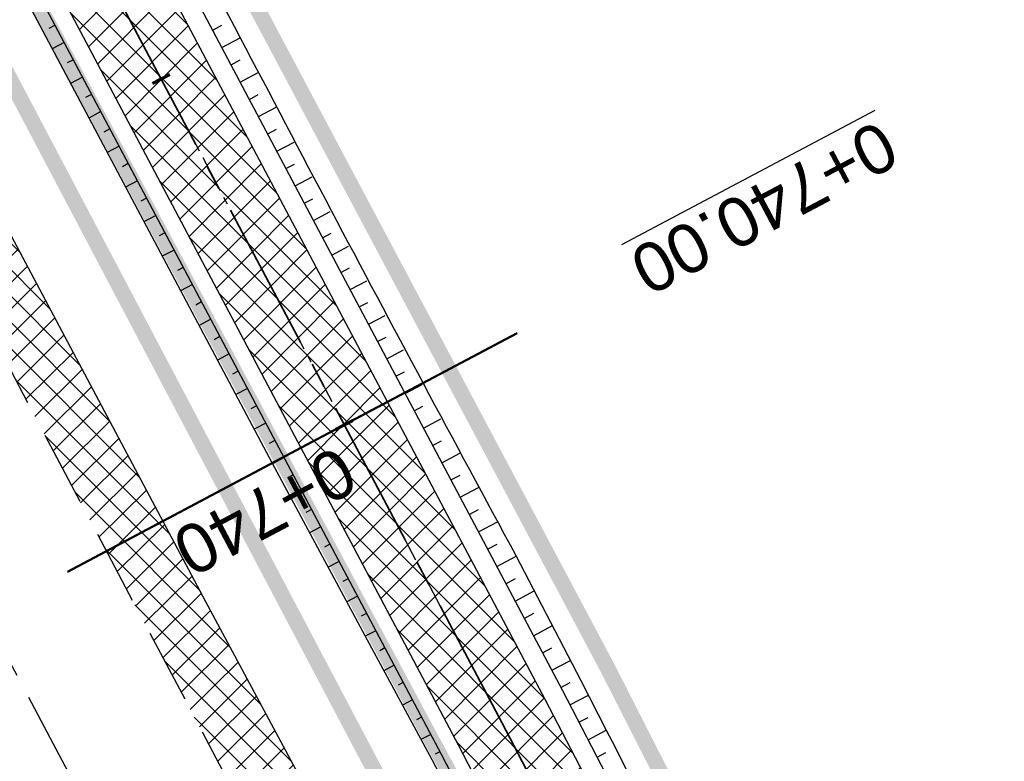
# Model space of a CAD drawing. Header units: metres. Extents: x 7529682 to 7533711, y 5721195 to 5727842.
# Tile 192 of 232: x 7530054 to 7530079, y 5727135 to 5727154. Entities that reach past the tile are written whole.
import ezdxf

# ---------------------------------------------------------------- set-up
doc = ezdxf.new("R2010")
doc.units = ezdxf.units.M
for name, pattern in [('817-dzialki-09-05-04$0$HIDDEN', [0.375, 0.25, -0.125]), ('ACAD_ISO05W100', [33, 24, -3, 0, -3, 0, -3]), ('CENTER', [50.800000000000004, 31.75, -6.35, 6.35, -6.35]), ('CENTER2', [28.575000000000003, 19.05, -3.175, 3.175, -3.175]), ('HIDDEN', [9.524999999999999, 6.35, -3.175])]:
    doc.linetypes.add(name, pattern=pattern)
for name, color, linetype in [('C-DROGI-SYTUACJA', 7, 'Continuous'), ('C-DROGI-SYTUACJA-ETYKIETY', 7, 'Continuous'), ('D-hatch-pobocza', 131, 'Continuous'), ('D-pobocza', 60, 'Continuous'), ('D-rowy', 160, 'Continuous'), ('D-skarpa', 2, 'Continuous'), ('D-skarpa-kreskowanie', 2, 'Continuous')]:
    doc.layers.add(name, color=color, linetype=linetype)
for name, color, linetype, lineweight, true_color in [('D-hatch-ciag-pieszo-rowerowy', 7, 'Continuous', 13, 0xff9f80), ('D-LR-etap-III', 7, '817-dzialki-09-05-04$0$HIDDEN', 50, 0x00008f), ('D-przekroje-pop', 7, 'Continuous', 50, 0x000099)]:
    doc.layers.add(name, color=color, linetype=linetype, lineweight=lineweight, true_color=true_color)
for name, color, linetype, lineweight in [('D-krawędzie', 3, 'Continuous', 30), ('D-obrzeża', 2, 'Continuous', 30), ('D-oś', 10, 'CENTER', 30), ('D-pas-drogowy', 7, 'ACAD_ISO05W100', 50)]:
    doc.layers.add(name, color=color, linetype=linetype, lineweight=lineweight)
doc.layers.add('poprzeczki', color=7, linetype='Continuous', true_color=0x0000c7)
doc.styles.get("Standard").update_dxf_attribs({"font": 'arial.ttf'})
pattern_1 = [(45, (0, 0), (-0.3367596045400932, 0.3367596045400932), []), (135, (0, 0), (-0.3367596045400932, -0.3367596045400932), [])]

# ---------------------------------------------------------------- blocks, each defined once
blk = doc.blocks.new('AeccTickLine')
at = {"color": 0, "linetype": 'ByBlock', "lineweight": -2}
blk.add_line((0, 1), (-3.673819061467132e-16, -1), dxfattribs=at)

msp = doc.modelspace()

# ---------------------------------------------------------------- hatches: boundary and pattern name
at = {"layer": 'D-hatch-ciag-pieszo-rowerowy'}
h = msp.add_hatch(dxfattribs=at)
h.set_pattern_fill('ANSI37', color=256, scale=0.15, style=0)
h.set_pattern_definition(pattern_1)
h.paths.add_polyline_path([(7530087.678862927, 5727092.355615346), (7530089.82643199, 5727093.64472505), (7530088.918086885, 5727095.394145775), (7530067.691098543, 5727136.189728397), (7530050.056161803, 5727169.469378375), (7530031.715691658, 5727204.15672467), (7530016.02393302, 5727233.701768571), (7529998.202331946, 5727267.633669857), (7529996.200073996, 5727266.069395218), (7530013.813315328, 5727232.534205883), (7530029.506689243, 5727202.986120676), (7530047.847139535, 5727168.298814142), (7530065.47768309, 5727135.027454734), (7530086.699342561, 5727094.242115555)])
at = {"layer": 'D-hatch-pobocza'}
h = msp.add_hatch(dxfattribs=at)
h.set_pattern_fill('ANSI37', color=256, scale=0.15, style=0)
h.set_pattern_definition(pattern_1)
h.paths.add_polyline_path([(7530033.2, 5727187.89), (7530019.74, 5727212.96), (7530009.309999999, 5727233.03), (7529993.271317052, 5727263.708224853), (7529991.73786403, 5727262.451863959), (7530006.701701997, 5727234.141132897), (7530044.198460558, 5727163.133456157), (7530082.890091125, 5727090.20043586), (7530088.410620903, 5727079.7730674), (7530090.482093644, 5727079.127608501), (7530082.53, 5727094.32), (7530071.3, 5727115.82), (7530059.019999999, 5727138.69), (7530045.92, 5727163.31)])

# ---------------------------------------------------------------- linework, layer by layer
at = {"layer": 'C-DROGI-SYTUACJA', "color": 10, "linetype": 'CENTER2', "lineweight": 35, "ltscale": 0.2}
msp.add_lwpolyline([(7529994.784814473, 5727271.452278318), (7530014.918624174, 5727233.117987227), (7530030.611190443, 5727203.571422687), (7530048.95165067, 5727168.884096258), (7530066.58439081, 5727135.608591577), (7530088.791572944, 5727092.929201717), (7530119.442360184, 5727037.047053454), (7530133.979593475, 5727010.093640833), (7530160.01702296, 5726961.449550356), (7530183.786607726, 5726917.332915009), (7530204.666096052, 5726877.528243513), (7530227.908566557, 5726832.904262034), (7530259.102442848, 5726774.825526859, 0.06358496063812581), (7530264.988877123, 5726766.578101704), (7530268.469625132, 5726762.818326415, -0.06508397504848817), (7530272.968742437, 5726756.474687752), (7530281.4242284, 5726740.503672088, -0.06508397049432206), (7530284.141528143, 5726733.216691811), (7530284.890711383, 5726729.972348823, 0.06446268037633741), (7530289.361782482, 5726717.936811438), (7530322.483990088, 5726654.998261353), (7530339.922145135, 5726621.886334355)], format="xyb", dxfattribs=at)
at = {"layer": 'D-krawędzie', "linetype": 'HIDDEN', "ltscale": 0.3}
msp.add_lwpolyline([(7529971.475882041, 5727300.786382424), (7530006.701701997, 5727234.141132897), (7530044.198460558, 5727163.133456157), (7530082.890091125, 5727090.20043586), (7530098.687472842, 5727060.36179238), (7530131.997785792, 5726997.210008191), (7530163.821737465, 5726937.096607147), (7530204.081352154, 5726861.012519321), (7530247.819962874, 5726778.438272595), (7530252.219999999, 5726770.26), (7530259.735272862, 5726756.89951491), (7530263.781713, 5726749.286762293), (7530270.196482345, 5726737.095956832), (7530272.433334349, 5726732.818899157), (7530276.00888925, 5726725.597700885), (7530279.7, 5726718.02), (7530284.501430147, 5726708.939695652), (7530291.375516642, 5726695.939652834), (7530296.045865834, 5726687.107244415), (7530304.46414878, 5726671.186868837), (7530316.603827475, 5726648.181421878)], dxfattribs=at)
at = {"layer": 'D-LR-etap-III', "ltscale": 10, "flags": 128}
msp.add_lwpolyline([(7531750.474471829, 5723895.103125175, 0.4, 0.4, 0), (7531750.505, 5723895.13, 0.4, 0.4, 0), (7531682.71, 5724022.92, 0.4, 0.4, 0), (7531619.177023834, 5724147.203692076, 0.4, 0.4, 0), (7531592.308960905, 5724198.48863389, 0.4, 0.4, 0), (7531553.263875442, 5724272.918564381, 0.4, 0.4, 0), (7531504.019999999, 5724366.79, 0.4, 0.4, 0), (7531482.09, 5724407.62, 0.4, 0.4, 0), (7531412.350402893, 5724541.182759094, 0.4, 0.4, 0), (7531388.463669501, 5724586.929768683, 0.4, 0.4, 0), (7531345.12, 5724669.94, 0.4, 0.4, 0), (7531127.66, 5725081.67, 0.4, 0.4, 0), (7531059.253139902, 5725211.040795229, 0.4, 0.4, 0), (7531008.007244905, 5725307.953830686, 0.4, 0.4, 0), (7530964.181635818, 5725390.835555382, 0.4, 0.4, 0), (7530914.557354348, 5725484.683561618, 0.4, 0.4, 0), (7530865.243241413, 5725577.493975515, 0.4, 0.4, 0), (7530840.085257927, 5725624.058651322, 0.4, 0.4, 0), (7530802.559525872, 5725694.924584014, 0.4, 0.4, 0), (7530755.54, 5725787.51, 0.4, 0.4, 0), (7530708.717810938, 5725876.303221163, 0.4, 0.4, 0), (7530695.12, 5725902.09, 0.4, 0.4, 0), (7530642.91397006, 5726001.07839487, 0.4, 0.4, 0), (7530634.934723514, 5726016.146615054, 0.4, 0.4, 0), (7530610.820000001, 5726061.929999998, 0.4, 0.4, 0), (7530610.820000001, 5726061.929999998, 0.4, 0.4, 0), (7530607.21, 5726063.51, 0.4, 0.4, 0), (7530597.42, 5726080.68, 0.4, 0.4, 0), (7530591.16, 5726088.44, 0.4, 0.4, 0), (7530581.28, 5726107.21, 0.4, 0.4, 0), (7530571.29, 5726130.56, 0.4, 0.4, 0), (7530549.554994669, 5726171.527317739, 0.4, 0.4, 0), (7530531.014309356, 5726206.473807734, 0.4, 0.4, 0), (7530516.461208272, 5726236.016618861, 0.4, 0.4, 0), (7530500.798929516, 5726266.141265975, 0.4, 0.4, 0), (7530491.349999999, 5726283.94, 0.4, 0.4, 0), (7530482.4, 5726303.41, 0.4, 0.4, 0), (7530482.4, 5726303.41, 0.4, 0.4, 0), (7530450.41, 5726357.28, 0.4, 0.4, 0), (7530397.759396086, 5726458.499907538, 0.4, 0.4, 0), (7530334.707815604, 5726583.664702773, 0.4, 0.4, 0), (7530303.939274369, 5726645.167943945, 0.4, 0.4, 0), (7530300.509779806, 5726651.777515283, 0.4, 0.4, 0), (7530289.213532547, 5726671.966724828, 0.4, 0.4, 0), (7530281.54, 5726685.57, 0.4, 0.4, 0), (7530261.37085633, 5726724.163374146, 0.4, 0.4, 0), (7530254.03, 5726738.21, 0.4, 0.4, 0), (7530197.219999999, 5726845.06, 0.4, 0.4, 0), (7530194.71, 5726849.15, 0.4, 0.4, 0), (7530195.92, 5726850.75, 0.4, 0.4, 0), (7530170.546669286, 5726892.961489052, 0.4, 0.4, 0), (7530143.174718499, 5726945.065838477, 0.4, 0.4, 0), (7530105.059999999, 5727018.32, 0.4, 0.4, 0), (7530100.059999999, 5727027.16, 0.4, 0.4, 0), (7530062.318670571, 5727099.625398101, 0.4, 0.4, 0), (7530015.378537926, 5727189.420463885, 0.4, 0.4, 0), (7529983.207960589, 5727250.206596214, 0.4, 0.4, 0), (7529953.284293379, 5727306.74720398, 0.4, 0.4, 0), (7529900.67053443, 5727406.15903814, 0.4, 0.4, 0), (7529890.630239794, 5727425.131178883, 0.4, 0.4, 0), (7529875.155383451, 5727454.426350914, 0.4, 0.4, 0), (7529857.560096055, 5727487.787346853, 0.4, 0.4, 0), (7529835.194401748, 5727530.19312405, 0.4, 0.4, 0), (7529811.740544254, 5727574.662079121, 0.4, 0.4, 0), (7529792.101859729, 5727611.922638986, 0.4, 0.4, 0), (7529768.066117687, 5727657.469613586, 0.4, 0.4, 0), (7529755.210566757, 5727682.131373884, 0.4, 0.4, 0), (7529753.309999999, 5727681.13, 0.4, 0.4, 0), (7529739.21, 5727707.77, 0.4, 0.4, 0), (7529735.394745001, 5727711.251990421, 0.4, 0.4, 0), (7529725.42, 5727730.2, 0.4, 0.4, 0), (7529723.55, 5727729.88, 0.4, 0.4, 0), (7529695.566668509, 5727782.932080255, 0.4, 0.4, 0), (7529717.67971874, 5727794.024357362, 0.4, 0.4, 0), (7529736.274870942, 5727758.647400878, 0.4, 0.4, 0), (7529736.274870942, 5727758.647400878, 0.4, 0.4, 0), (7529744.511003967, 5727750.406106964, 0.4, 0.4, 0), (7529744.511003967, 5727750.406106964, 0.4, 0.4, 0), (7529750.282568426, 5727738.549848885, 0.4, 0.4, 0), (7529777.108510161, 5727687.569424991, 0.4, 0.4, 0), (7529796.51537536, 5727651.329932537, 0.4, 0.4, 0), (7529814.937945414, 5727616.793170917, 0.4, 0.4, 0), (7529839.006722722, 5727572.303976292, 0.4, 0.4, 0), (7529860.617626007, 5727532.509108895, 0.4, 0.4, 0), (7529882.348967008, 5727491.504261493, 0.4, 0.4, 0), (7529904.865139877, 5727449.096370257, 0.4, 0.4, 0), (7529920.747384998, 5727418.884773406, 0.4, 0.4, 0), (7529946.676504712, 5727368.547487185, 0.4, 0.4, 0), (7529972.024701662, 5727320.573310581, 0.4, 0.4, 0), (7529987.740014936, 5727290.153392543, 0.4, 0.4, 0), (7529996.497385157, 5727273.661630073, 0.4, 0.4, 0), (7530017.541471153, 5727234.202689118, 0.4, 0.4, 0), (7530033.053657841, 5727204.864166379, 0.4, 0.4, 0), (7530051.622983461, 5727170.222745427, 0.4, 0.4, 0), (7530069.276612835, 5727137.015751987, 0.4, 0.4, 0), (7530089.385386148, 5727097.533639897, 0.4, 0.4, 0), (7530109.712512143, 5727060.746615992, 0.4, 0.4, 0), (7530136.769722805, 5727011.640131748, 0.4, 0.4, 0), (7530162.446686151, 5726962.743777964, 0.4, 0.4, 0), (7530187.674104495, 5726916.992101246, 0.4, 0.4, 0), (7530207.820739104, 5726879.335323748, 0.4, 0.4, 0), (7530230.625609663, 5726834.518686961, 0.4, 0.4, 0), (7530262.288093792, 5726776.61832811, 0.4, 0.4, 0), (7530277.509672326, 5726760.213143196, 0.4, 0.4, 0), (7530286.036865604, 5726744.106684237, 0.4, 0.4, 0), (7530288.097472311, 5726735.884066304, 0.4, 0.4, 0), (7530290.393870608, 5726725.046963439, 0.4, 0.4, 0), (7530296.17664807, 5726713.582980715, 0.4, 0.4, 0), (7530302.726195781, 5726701.18226779, 0.4, 0.4, 0), (7530325.685047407, 5726657.466383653, 0.4, 0.4, 0), (7530343.243978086, 5726623.648592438, 0.4, 0.4, 0), (7530360.229820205, 5726591.746871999, 0.4, 0.4, 0), (7530383.20855044, 5726548.059469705, 0.4, 0.4, 0), (7530406.017875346, 5726503.605514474, 0.4, 0.4, 0), (7530427.464919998, 5726462.620289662, 0.4, 0.4, 0), (7530447.9278544, 5726424.388014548, 0.4, 0.4, 0), (7530471.126878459, 5726379.920667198, 0.4, 0.4, 0), (7530490.501003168, 5726343.033350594, 0.4, 0.4, 0), (7530509.499458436, 5726306.733076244, 0.4, 0.4, 0), (7530529.890269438, 5726267.244072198, 0.4, 0.4, 0), (7530543.852446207, 5726238.990319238, 0.4, 0.4, 0), (7530554.808897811, 5726218.943990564, 0.4, 0.4, 0), (7530559.027108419, 5726212.223286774, 0.4, 0.4, 0), (7530563.060988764, 5726206.409670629, 0.4, 0.4, 0), (7530566.93354971, 5726200.463543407, 0.4, 0.4, 0), (7530569.771022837, 5726194.901501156, 0.4, 0.4, 0), (7530571.47319415, 5726191.282350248, 0.4, 0.4, 0), (7530572.839142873, 5726188.024533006, 0.4, 0.4, 0), (7530575.295071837, 5726182.034664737, 0.4, 0.4, 0), (7530579.736851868, 5726173.306070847, 0.4, 0.4, 0), (7530583.3, 5726167.41, 0.4, 0.4, 0), (7530593.4, 5726163.33, 0.4, 0.4, 0), (7530598.618375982, 5726155.264489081, 0.4, 0.4, 0), (7530608.258304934, 5726140.497132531, 0.4, 0.4, 0), (7530603.269999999, 5726136.83, 0.4, 0.4, 0), (7530606.53, 5726131.84, 0.4, 0.4, 0), (7530604.239057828, 5726124.21679044, 0.4, 0.4, 0), (7530605.847136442, 5726121.630127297, 0.4, 0.4, 0), (7530608.971611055, 5726116.164124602, 0.4, 0.4, 0), (7530618.114293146, 5726097.791111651, 0.4, 0.4, 0), (7530651.213125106, 5726034.959524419, 0.4, 0.4, 0), (7530670.243741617, 5725998.61095082, 0.4, 0.4, 0), (7530698.075474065, 5725945.952624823, 0.4, 0.4, 0), (7530716.505955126, 5725911.3051464, 0.4, 0.4, 0), (7530735.223454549, 5725875.667401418, 0.4, 0.4, 0), (7530752.504235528, 5725842.154920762, 0.4, 0.4, 0), (7530778.310652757, 5725793.501254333, 0.4, 0.4, 0), (7530797.499961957, 5725756.381811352, 0.4, 0.4, 0), (7530812.518974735, 5725728.28874362, 0.4, 0.4, 0), (7530820.039295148, 5725713.160404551, 0.4, 0.4, 0), (7530822.422446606, 5725710.193574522, 0.4, 0.4, 0), (7530833.154893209, 5725688.800634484, 0.4, 0.4, 0), (7530849.629354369, 5725656.158601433, 0.4, 0.4, 0), (7530867.98290276, 5725621.963939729, 0.4, 0.4, 0), (7530872.629809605, 5725612.88760475, 0.4, 0.4, 0), (7530880.354488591, 5725597.594500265, 0.4, 0.4, 0), (7530883.839446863, 5725593.389159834, 0.4, 0.4, 0), (7530891.782113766, 5725587.763349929, 0.4, 0.4, 0), (7530895.038670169, 5725584.280746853, 0.4, 0.4, 0), (7530897.033644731, 5725580.941110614, 0.4, 0.4, 0), (7530900.951646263, 5725579.945856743, 0.4, 0.4, 0), (7530904.80970798, 5725571.977328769, 0.4, 0.4, 0), (7530903.682362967, 5725568.566434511, 0.4, 0.4, 0), (7530908.900614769, 5725558.844845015, 0.4, 0.4, 0), (7530910.252030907, 5725545.671606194, 0.4, 0.4, 0), (7530912.872986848, 5725538.645543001, 0.4, 0.4, 0), (7530945.278171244, 5725478.464284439, 0.4, 0.4, 0), (7530959.692318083, 5725450.24628822, 0.4, 0.4, 0), (7531002.82670893, 5725368.192370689, 0.4, 0.4, 0), (7531044.703532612, 5725290.314293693, 0.4, 0.4, 0), (7531064.098839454, 5725253.212562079, 0.4, 0.4, 0), (7531083.010253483, 5725216.677517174, 0.4, 0.4, 0), (7531113.013137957, 5725158.465613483, 0.4, 0.4, 0), (7531137.364304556, 5725113.07076138, 0.4, 0.4, 0), (7531150.830830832, 5725086.711759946, 0.4, 0.4, 0), (7531159.745663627, 5725076.640848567, 0.4, 0.4, 0), (7531166.309999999, 5725074.58, 0.4, 0.4, 0), (7531172.29, 5725062.58, 0.4, 0.4, 0), (7531170.589828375, 5725055.605912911, 0.4, 0.4, 0), (7531173.732823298, 5725044.080706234, 0.4, 0.4, 0), (7531215.342008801, 5724964.859648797, 0.4, 0.4, 0), (7531238.054496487, 5724921.684649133, 0.4, 0.4, 0), (7531262.389821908, 5724875.282876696, 0.4, 0.4, 0), (7531295.587160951, 5724811.265731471, 0.4, 0.4, 0), (7531348.487908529, 5724712.362812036, 0.4, 0.4, 0), (7531363.740817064, 5724682.68394264, 0.4, 0.4, 0), (7531366.986905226, 5724675.865317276, 0.4, 0.4, 0), (7531382.541261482, 5724646.110625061, 0.4, 0.4, 0), (7531401.299165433, 5724610.874551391, 0.4, 0.4, 0), (7531428.964837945, 5724558.862274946, 0.4, 0.4, 0), (7531449.111202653, 5724520.397801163, 0.4, 0.4, 0), (7531477.292992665, 5724465.831467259, 0.4, 0.4, 0), (7531500.996290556, 5724421.112506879, 0.4, 0.4, 0), (7531512.121834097, 5724400.549045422, 0.4, 0.4, 0), (7531513.78163794, 5724396.757451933, 0.4, 0.4, 0), (7531526.32, 5724379.39, 0.4, 0.4, 0), (7531566.783642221, 5724302.73628205, 0.4, 0.4, 0), (7531578.579156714, 5724282.774819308, 0.4, 0.4, 0), (7531584.232619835, 5724273.111246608, 0.4, 0.4, 0), (7531590.109283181, 5724263.508189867, 0.4, 0.4, 0), (7531593.027899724, 5724258.771479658, 0.4, 0.4, 0), (7531595.711841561, 5724254.226824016, 0.4, 0.4, 0), (7531601.659976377, 5724243.898197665, 0.4, 0.4, 0), (7531606.097733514, 5724235.986407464, 0.4, 0.4, 0), (7531609.382207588, 5724230.799061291, 0.4, 0.4, 0), (7531611.580260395, 5724227.671180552, 0.4, 0.4, 0), (7531612.707802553, 5724225.86410867, 0.4, 0.4, 0), (7531618.665224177, 5724214.480919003, 0.4, 0.4, 0), (7531619.885522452, 5724212.333950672, 0.4, 0.4, 0), (7531620.931818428, 5724210.787064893, 0.4, 0.4, 0), (7531623.518605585, 5724207.111542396, 0.4, 0.4, 0), (7531626.143926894, 5724203.61306897, 0.4, 0.4, 0), (7531632.022984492, 5724196.485954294, 0.4, 0.4, 0), (7531653.949089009, 5724152.617641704, 0.4, 0.4, 0), (7531656.750690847, 5724143.103797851, 0.4, 0.4, 0), (7531659.61440691, 5724133.254504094, 0.4, 0.4, 0), (7531661.627147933, 5724128.646047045, 0.4, 0.4, 0.01093811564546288), (7531674.314987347, 5724101.43546424, 0.4, 0.4, 0), (7531685.137626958, 5724081.408252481, 0.4, 0.4, 0), (7531692.159945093, 5724066.277333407, 0.4, 0.4, 0), (7531699.662164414, 5724051.388120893, 0.4, 0.4, 0), (7531704.480624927, 5724040.808561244, 0.4, 0.4, 0), (7531704.480624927, 5724040.808561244, 0.4, 0.4, 0), (7531704.401251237, 5724037.368913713, 0.4, 0.4, 0), (7531720.383609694, 5724003.441317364, 0.4, 0.4, 0), (7531728.79890528, 5723986.206298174, 0.4, 0.4, 0), (7531733.237926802, 5723977.192631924, 0.4, 0.4, 0), (7531736.750027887, 5723969.505210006, 0.4, 0.4, 0), (7531737.336143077, 5723968.518916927, 0.4, 0.4, 0), (7531738.285051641, 5723967.699360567, 0.4, 0.4, 0), (7531742.180915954, 5723962.346428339, 0.4, 0.4, 0), (7531744.286141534, 5723958.615526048, 0.4, 0.4, 0), (7531755.393260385, 5723944.192617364, 0.4, 0.4, 0), (7531758.69, 5723936.76, 0.4, 0.4, 0), (7531780.08, 5723929.25, 0.4, 0.4, 0), (7531792.611989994, 5723906.337708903, 0.4, 0.4, 0), (7531792.611989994, 5723906.337708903, 0.4, 0.4, 0), (7531756.962094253, 5723883.055323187, 0.4, 0.4, 0), (7531750.46, 5723895.130000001, 0.4, 0.4, 0), (7531750.46, 5723895.130000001, 0, 0, 0)], format="xyseb", dxfattribs=at)
at = {"layer": 'D-obrzeża'}
for points in [[(7530255.070830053, 5726779.690066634), (7530226.803596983, 5726832.319792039), (7530203.558300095, 5726876.949199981), (7530182.682878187, 5726916.746119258), (7530158.915773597, 5726960.858151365), (7530132.878471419, 5727009.502004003), (7530118.344271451, 5727036.449792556), (7530087.649834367, 5727092.411522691), (7530086.699342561, 5727094.242115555), (7530065.47768309, 5727135.027454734), (7530047.847139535, 5727168.298814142), (7530029.506689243, 5727202.986120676), (7530013.813315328, 5727232.534205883), (7529993.681375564, 5727270.864936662)], [(7530097.920401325, 5727078.884914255), (7530089.894115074, 5727093.518343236), (7530067.691098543, 5727136.189728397), (7530050.056161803, 5727169.469378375), (7530031.715691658, 5727204.15672467), (7530016.02393302, 5727233.701768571), (7529998.204604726, 5727267.629342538)]]:
    msp.add_lwpolyline(points, dxfattribs=at)
at = {"layer": 'D-oś', "ltscale": 0.1}
msp.add_lwpolyline([(7530313.508365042, 5726646.547986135), (7530301.370075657, 5726669.550802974), (7530292.95179271, 5726685.471178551), (7530288.281443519, 5726694.303586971), (7530281.407357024, 5726707.303629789), (7530276.578826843, 5726716.435184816), (7530272.867295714, 5726724.054807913), (7530269.313944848, 5726731.231162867), (7530267.097066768, 5726735.470028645), (7530260.687746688, 5726747.650478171), (7530256.664309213, 5726755.219954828), (7530249.153360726, 5726768.572752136), (7530244.732367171, 5726776.789976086), (7530200.987754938, 5726859.375553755), (7530160.728462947, 5726935.45903188), (7530128.903273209, 5726995.57477155), (7530095.592978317, 5727058.726521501), (7530079.798237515, 5727088.5601794), (7530041.105041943, 5727161.496149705), (7530003.607351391, 5727232.505591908), (7529968.380651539, 5727299.152506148)], dxfattribs=at)
at = {"layer": 'D-oś', "ltscale": 0.03}
msp.add_lwpolyline([(7529994.784814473, 5727271.452278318), (7530014.918624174, 5727233.117987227), (7530030.611190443, 5727203.571422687), (7530048.95165067, 5727168.884096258), (7530066.58439081, 5727135.608591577), (7530088.791572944, 5727092.929201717), (7530119.442360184, 5727037.047053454), (7530133.979593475, 5727010.093640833), (7530160.01702296, 5726961.449550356), (7530183.786607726, 5726917.332915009), (7530204.666096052, 5726877.528243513), (7530227.908566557, 5726832.904262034), (7530259.102442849, 5726774.825526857, 0.06358496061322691), (7530264.988877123, 5726766.578101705), (7530268.469625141, 5726762.818326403, -0.06508397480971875), (7530272.968742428, 5726756.474687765), (7530281.424228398, 5726740.503672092, -0.06508397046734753), (7530284.141528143, 5726733.216691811), (7530284.890711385, 5726729.972348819, 0.06446268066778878), (7530289.361782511, 5726717.936811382), (7530322.48423269, 5726654.997800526)], format="xyb", dxfattribs=at)
at = {"layer": 'D-pas-drogowy', "ltscale": 0.2, "flags": 128}
msp.add_lwpolyline([(7531633.018560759, 5724182.834272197, 0.4, 0.4, 0), (7531617.558899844, 5724211.608162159, 0.4, 0.4, 0), (7531566.783642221, 5724302.73628205, 0.4, 0.4, 0), (7531538.419082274, 5724356.469679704, 0.4, 0.4, 0), (7531526.32, 5724379.39, 0.4, 0.4, 0), (7531516.102085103, 5724393.607319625, 0.4, 0.4, 0.001485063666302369), (7531513.78037409, 5724396.837773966, 0.4, 0.4, 0), (7531501.87, 5724413.41, 0.4, 0.4, 0), (7531474.926107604, 5724464.507896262, 0.4, 0.4, 0), (7531446.200436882, 5724518.992313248, 0.4, 0.4, 0), (7531424.962185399, 5724559.262257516, 0.4, 0.4, 0), (7531398.444460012, 5724609.565801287, 0.4, 0.4, 0), (7531379.647455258, 5724645.216004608, 0.4, 0.4, 0), (7531365.23, 5724672.56, 0.4, 0.4, 0), (7531341.305752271, 5724717.915356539, 0.4, 0.4, 0), (7531312.899996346, 5724771.788898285, 0.4, 0.4, 0), (7531292.590923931, 5724810.306502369, 0.4, 0.4, 0), (7531259.391619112, 5724873.271351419, 0.4, 0.4, 0), (7531233.740401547, 5724921.922582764, 0.4, 0.4, 0), (7531203.072738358, 5724980.092044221, 0.4, 0.4, 0), (7531173.471398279, 5725036.225177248, 0.4, 0.4, 0), (7531168.269999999, 5725046.09, 0.4, 0.4, 0), (7531172.29, 5725062.58, 0.4, 0.4, 0), (7531166.309999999, 5725074.58, 0.4, 0.4, 0), (7531150.32, 5725079.6, 0.4, 0.4, 0), (7531141.5, 5725096.43, 0.4, 0.4, 0), (7531109.311735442, 5725157.814415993, 0.4, 0.4, 0), (7531086.641300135, 5725201.047918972, 0.4, 0.4, 0), (7531059.198258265, 5725253.383662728, 0.4, 0.4, 0), (7531028.206828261, 5725312.48946212, 0.4, 0.4, 0), (7530999.104694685, 5725367.990143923, 0.4, 0.4, 0), (7530956.247527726, 5725449.724815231, 0.4, 0.4, 0), (7530924.397774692, 5725510.463768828, 0.4, 0.4, 0), (7530897.509999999, 5725561.74, 0.4, 0.4, 0), (7530894.46, 5725566.14, 0.4, 0.4, 0), (7530892.16, 5725570.49, 0.4, 0.4, 0), (7530869.362688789, 5725613.307018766, 0.4, 0.4, 0), (7530861.693971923, 5725627.704613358, 0.4, 0.4, 0), (7530852.74, 5725644.52, 0.4, 0.4, 0), (7530831.509999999, 5725684.2, 0.4, 0.4, 0), (7530811.13, 5725722.52, 0.4, 0.4, 0), (7530792.3476413, 5725757.940652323, 0.4, 0.4, 0), (7530768.03, 5725803.8, 0.4, 0.4, 0), (7530748.768542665, 5725840.178507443, 0.4, 0.4, 0), (7530727.7, 5725879.97, 0.4, 0.4, 0), (7530712.0981582, 5725909.54523909, 0.4, 0.4, 0), (7530693.644105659, 5725944.645156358, 0.4, 0.4, 0), (7530665.702224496, 5725997.538976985, 0.4, 0.4, 0), (7530641.759999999, 5726042.88, 0.4, 0.4, 0), (7530616.5, 5726091.48, 0.4, 0.4, 0), (7530604.628439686, 5726114.319880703, 0.4, 0.4, -0.007762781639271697), (7530602.5, 5726118.43, 0.4, 0.4, 0), (7530603.992037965, 5726123.394821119, 0.4, 0.4, 0), (7530606.53, 5726131.84, 0.4, 0.4, 0), (7530603.269999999, 5726136.83, 0.4, 0.4, 0), (7530593.775620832, 5726151.368713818, 0.4, 0.4, 0), (7530590.202637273, 5726156.84001263, 0.4, 0.4, 0), (7530583.3, 5726167.41, 0.4, 0.4, 0), (7530580.578343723, 5726170.427567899, 0.4, 0.4, 0), (7530575.849999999, 5726175.67, 0.4, 0.4, 0), (7530569.009999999, 5726186.66, 0.4, 0.4, 0), (7530562.555322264, 5726199.189409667, 0.4, 0.4, 0), (7530555.67, 5726211.39, 0.4, 0.4, 0), (7530548.29, 5726224.23, 0.4, 0.4, 0), (7530540.58, 5726237.71, 0.4, 0.4, 0), (7530532.679999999, 5726252.65, 0.4, 0.4, 0), (7530524.059999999, 5726269.35, 0.4, 0.4, 0), (7530502.82, 5726309.91, 0.4, 0.4, 0), (7530488.83, 5726336.63, 0.4, 0.4, 0), (7530466.03, 5726380.16, 0.4, 0.4, 0), (7530438.469999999, 5726432.77, 0.4, 0.4, 0), (7530424.53, 5726459.09, 0.4, 0.4, 0), (7530401.63, 5726502.97, 0.4, 0.4, 0), (7530383.38, 5726538.06, 0.4, 0.4, 0), (7530353.969999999, 5726593.52, 0.4, 0.4, 0), (7530338.469999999, 5726622.74, 0.4, 0.4, 0), (7530322.009999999, 5726653.88, 0.4, 0.4, 0), (7530297.54, 5726700.33, 0.4, 0.4, 0), (7530287.38, 5726719.6, 0.4, 0.4, 0), (7530285.94993921, 5726722.315508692, 0.4, 0.4, 0), (7530280.259999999, 5726733.12, 0.4, 0.4, 0), (7530266.73, 5726758.74, 0.4, 0.4, 0), (7530260.42, 5726770.47, 0.4, 0.4, 0), (7530253.25, 5726783.82, 0.4, 0.4, 0), (7530244.95, 5726799.33, 0.4, 0.4, 0), (7530239.389999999, 5726808.49, 0.4, 0.4, 0), (7530238.29, 5726807.9, 0.4, 0.4, 0), (7530218.11, 5726850.67, 0.4, 0.4, 0), (7530175.906646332, 5726928.168028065, 0.4, 0.4, 0), (7530096.679999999, 5727076.15, 0.4, 0.4, 0), (7530094.679999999, 5727079.89, 0.4, 0.4, 0), (7530064.59693469, 5727135.522637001, 0.4, 0.4, 0), (7530046.730970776, 5727168.8921561, 0.4, 0.4, 0), (7530025.803045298, 5727208.461374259, 0.4, 0.4, 0), (7530012.846501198, 5727232.979315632, 0.4, 0.4, 0), (7529994.15, 5727268.45, 0.4, 0.4, 0), (7529981.670868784, 5727291.93018666, 0.4, 0.4, 0), (7529949.889999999, 5727351.73, 0.4, 0.4, 0), (7529924.75, 5727399.03, 0.4, 0.4, 0), (7529915.515824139, 5727417.099754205, 0.4, 0.4, 0), (7529885.83, 5727475.19, 0.4, 0.4, 0), (7529862.559999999, 5727519.97, 0.4, 0.4, 0), (7529852.984923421, 5727538.191086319, 0.4, 0.4, 0), (7529836.513084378, 5727569.51130111, 0.4, 0.4, 0), (7529815.36890814, 5727609.140983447, 0.4, 0.4, 0), (7529792.795203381, 5727651.247499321, 0.4, 0.4, 0), (7529774.199114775, 5727685.858348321, 0.4, 0.4, 0), (7529746.966026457, 5727736.059440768, 0.4, 0.4, 0), (7529733.92, 5727757.62, 0.4, 0.4, 0), (7529708.607472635, 5727806.388536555, 0.4, 0.4, 0), (7529688.491967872, 5727796.344621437, 0.4, 0.4, 0), (7529723.55, 5727729.88, 0.4, 0.4, 0), (7529725.42, 5727730.2, 0.4, 0.4, 0), (7529735.38, 5727711.28, 0.4, 0.4, 0), (7529739.21, 5727707.77, 0.4, 0.4, 0), (7529753.309999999, 5727681.13, 0.4, 0.4, 0), (7529755.178396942, 5727682.114424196, 0.4, 0.4, 0), (7529792.101859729, 5727611.922638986, 0.4, 0.4, 0), (7529811.740544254, 5727574.662079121, 0.4, 0.4, 0), (7529835.194401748, 5727530.19312405, 0.4, 0.4, 0), (7529857.560096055, 5727487.787346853, 0.4, 0.4, 0), (7529875.155383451, 5727454.426350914, 0.4, 0.4, 0), (7529890.630239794, 5727425.131178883, 0.4, 0.4, 0), (7529900.67053443, 5727406.15903814, 0.4, 0.4, 0), (7529953.284293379, 5727306.74720398, 0.4, 0.4, 0), (7529983.207960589, 5727250.206596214, 0.4, 0.4, 0), (7530015.378537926, 5727189.420463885, 0.4, 0.4, 0), (7530062.318670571, 5727099.625398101, 0.4, 0.4, 0), (7530100.059999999, 5727027.16, 0.4, 0.4, 0), (7530105.059999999, 5727018.32, 0.4, 0.4, 0), (7530143.174718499, 5726945.065838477, 0.4, 0.4, 0), (7530170.546669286, 5726892.961489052, 0.4, 0.4, 0), (7530195.92, 5726850.75, 0.4, 0.4, 0), (7530194.71, 5726849.15, 0.4, 0.4, 0), (7530197.219999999, 5726845.06, 0.4, 0.4, 0), (7530254.03, 5726738.21, 0.4, 0.4, 0), (7530261.37085633, 5726724.163374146, 0.4, 0.4, 0), (7530281.54, 5726685.57, 0.4, 0.4, 0), (7530289.213532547, 5726671.966724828, 0.4, 0.4, 0), (7530300.509779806, 5726651.777515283, 0.4, 0.4, 0), (7530303.939274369, 5726645.167943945, 0.4, 0.4, 0), (7530334.707815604, 5726583.664702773, 0.4, 0.4, 0), (7530397.759396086, 5726458.499907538, 0.4, 0.4, 0), (7530450.41, 5726357.28, 0.4, 0.4, 0), (7530482.4, 5726303.41, 0.4, 0.4, 0), (7530483.687990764, 5726301.003383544, 0.4, 0.4, 0), (7530491.349999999, 5726283.94, 0.4, 0.4, 0), (7530512.67, 5726243.78, 0.4, 0.4, 0), (7530529.429999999, 5726209.46, 0.4, 0.4, 0), (7530571.29, 5726130.56, 0.4, 0.4, 0), (7530581.28, 5726107.21, 0.4, 0.4, 0), (7530591.16, 5726088.44, 0.4, 0.4, 0), (7530597.42, 5726080.68, 0.4, 0.4, 0), (7530607.21, 5726063.51, 0.4, 0.4, 0), (7530610.820000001, 5726061.929999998, 0.4, 0.4, 0), (7530634.934723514, 5726016.146615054, 0.4, 0.4, 0), (7530642.91397006, 5726001.07839487, 0.4, 0.4, 0), (7530695.12, 5725902.09, 0.4, 0.4, 0), (7530708.717810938, 5725876.303221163, 0.4, 0.4, 0), (7530755.54, 5725787.51, 0.4, 0.4, 0), (7530802.559525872, 5725694.924584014, 0.4, 0.4, 0), (7530840.085257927, 5725624.058651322, 0.4, 0.4, 0), (7530865.243241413, 5725577.493975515, 0.4, 0.4, 0), (7530914.557354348, 5725484.683561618, 0.4, 0.4, 0), (7530964.181635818, 5725390.835555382, 0.4, 0.4, 0), (7531008.007244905, 5725307.953830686, 0.4, 0.4, 0), (7531059.253139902, 5725211.040795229, 0.4, 0.4, 0), (7531127.66, 5725081.67, 0.4, 0.4, 0), (7531345.12, 5724669.94, 0.4, 0.4, 0), (7531388.463669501, 5724586.929768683, 0.4, 0.4, 0), (7531412.350402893, 5724541.182759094, 0.4, 0.4, 0), (7531482.09, 5724407.62, 0.4, 0.4, 0), (7531504.019999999, 5724366.79, 0.4, 0.4, 0), (7531519.374444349, 5724337.520497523, 0.4, 0.4, 0), (7531563.748815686, 5724252.931583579, 0.4, 0.4, 0), (7531602.175111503, 5724179.681224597, 0.4, 0.4, 0), (7531619.177023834, 5724147.203692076, 0.4, 0.4, 0), (7531625.038493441, 5724135.63500206, 0.4, 0.4, 0), (7531656.796442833, 5724073.31633882, 0.4, 0.4, 0), (7531675.12, 5724037.36, 0.4, 0.4, 0), (7531682.71, 5724022.92, 0.4, 0.4, 0), (7531705.565196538, 5723979.810545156, 0.4, 0.4, 0), (7531736.605941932, 5723921.261514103, 0.4, 0.4, 0), (7531750.46, 5723895.130000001, 0.4, 0.4, 0), (7531740.769999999, 5723886.56, 0.4, 0.4, 0), (7531732.86, 5723885, 0.4, 0.4, 0), (7531722.179999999, 5723887.77, 0.4, 0.4, 0), (7531729.87, 5723862.17, 0.4, 0.4, 0), (7531742.92, 5723861.93, 0.4, 0.4, 0), (7531763.71, 5723859.52, 0.4, 0.4, 0), (7531768.42, 5723854.12, 0.4, 0.4, 0), (7531787.42, 5723817.97, 0.4, 0.4, 0), (7531795.57, 5723809.82, 0.4, 0.4, 0), (7531816.346897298, 5723819.850397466, 0.4, 0.4, 0), (7531816.346897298, 5723819.850397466, 0.4, 0.4, 0), (7531805.059999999, 5723843.23, 0.4, 0.4, 0), (7531803.61, 5723886.23, 0.4, 0.4, 0), (7531803.61, 5723886.23, 0.4, 0.4, 0), (7531780.08, 5723929.25, 0.4, 0.4, 0), (7531758.69, 5723936.76, 0.4, 0.4, 0), (7531749.3590272, 5723946.412126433, 0.4, 0.4, 0), (7531742.71, 5723953.29, 0.4, 0.4, 0), (7531735.177368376, 5723967.877529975, 0.4, 0.4, 0), (7531722.37, 5723992.68, 0.4, 0.4, 0), (7531705.041669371, 5724030.885563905, 0.4, 0.4, 0), (7531699.469999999, 5724043.17, 0.4, 0.4, 0), (7531692.69, 5724058.11, 0.4, 0.4, 0), (7531679.672010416, 5724084.016803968, 0.4, 0.4, 0), (7531674.55, 5724094.21, 0.4, 0.4, 0), (7531666.633166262, 5724114.002855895, 0.4, 0.4, 0), (7531649, 5724153.82, 0.4, 0.4, 0), (7531641.49, 5724149.34, 0.4, 0.4, 0), (7531626.04, 5724179.34, 0.4, 0.4, 0), (7531633.03, 5724182.84, 0, 0, 0)], format="xyseb", dxfattribs=at)
at = {"layer": 'D-pobocza'}
for points in [[(7529998.605358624, 5727267.941621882), (7530016.466056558, 5727233.935281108), (7530032.157492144, 5727204.390845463), (7530050.498179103, 5727169.703089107), (7530068.133781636, 5727136.422183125), (7530090.335136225, 5727093.753992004), (7530120.979684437, 5727037.883218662), (7530135.521164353, 5727010.921932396), (7530161.558772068, 5726962.277508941), (7530185.331829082, 5726918.154429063), (7530206.217010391, 5726878.338904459), (7530218.181818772, 5726855.367276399)], [(7529995.799622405, 5727265.75654029), (7530013.37119179, 5727232.300693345), (7530029.06488876, 5727202.751999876), (7530047.405122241, 5727168.065103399), (7530065.034999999, 5727134.795000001), (7530087.248009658, 5727092.104411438), (7530117.905035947, 5727036.210888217), (7530132.438022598, 5727009.265349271), (7530158.475273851, 5726960.621591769), (7530182.241386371, 5726916.511400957), (7530203.115181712, 5726876.717582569), (7530214.729929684, 5726854.418046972)], [(7530090.482093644, 5727079.127608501), (7530082.53, 5727094.32), (7530071.3, 5727115.82), (7530059.019999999, 5727138.69), (7530045.92, 5727163.31), (7530033.2, 5727187.89), (7530019.74, 5727212.96), (7530009.309999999, 5727233.03), (7529993.271317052, 5727263.708224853)]]:
    msp.add_lwpolyline(points, dxfattribs=at)
at = {"layer": 'D-przekroje-pop', "extrusion": (0.4682256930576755, -0.8836089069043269, 0), "elevation": -1534785.984069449}
msp.add_lwpolyline([(9335230.943118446, 0), (9335225.943118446, 0), (9335217.943118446, 0)], dxfattribs=at)
at = {"layer": 'D-rowy', "linetype": 'HIDDEN', "ltscale": 0.1, "const_width": 0.4, "flags": 128}
msp.add_lwpolyline([(7530210.965394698, 5726857.16211251), (7530158.808792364, 5726954.519938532), (7530122.464669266, 5727022.753138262), (7530095.922217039, 5727072.858853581), (7530086.314342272, 5727091.113489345), (7530063.160349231, 5727134.708802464), (7530033.596430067, 5727190.758948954), (7530021.340025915, 5727213.675792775), (7530002.618519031, 5727249.035669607), (7529995.395546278, 5727262.502730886), (7529988.788851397, 5727275.205991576), (7529976.334113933, 5727299.005978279), (7529958.125259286, 5727333.487695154), (7529939.362448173, 5727369.129441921), (7529923.146313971, 5727399.734195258), (7529918.218542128, 5727408.984561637), (7529909.126483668, 5727427.527341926), (7529905.375875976, 5727434.673095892), (7529896.191914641, 5727451.151510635), (7529887.55708824, 5727467.230740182), (7529877.124171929, 5727486.656759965), (7529866.165565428, 5727506.778058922), (7529855.760289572, 5727526.176090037), (7529840.706671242, 5727554.897669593), (7529824.517708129, 5727585.588223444), (7529810.515313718, 5727612.292486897), (7529795.682036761, 5727640.076805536), (7529780.37897635, 5727668.689653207), (7529772.315107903, 5727684.077842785), (7529762.635420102, 5727702.446986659), (7529747.00719319, 5727732.117330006), (7529740.675640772, 5727744.953535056)], dxfattribs=at)
at = {"layer": 'D-skarpa', "linetype": 'Continuous'}
msp.add_lwpolyline([(7530030.431782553, 5727199.741822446), (7530035.052693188, 5727190.87329266), (7530037.371229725, 5727186.443300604), (7530047.106618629, 5727167.908560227), (7530048.985841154, 5727164.302759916), (7530060.71729615, 5727142.226215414), (7530063.088872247, 5727137.824305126), (7530064.793422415, 5727134.659554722), (7530065.441953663, 5727133.429791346), (7530072.440026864, 5727120.162010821), (7530074.738294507, 5727115.721505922), (7530075.26570854, 5727114.649790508)], dxfattribs=at)
msp.add_lwpolyline([(7530038.674386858, 5727192.788214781), (7530041.0941178, 5727188.411727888, 0.005106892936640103), (7530048.019721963, 5727175.105886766), (7530050.487943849, 5727170.755038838), (7530050.929185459, 5727169.929691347), (7530052.845093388, 5727166.347783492), (7530055.20337157, 5727161.938826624), (7530057.586139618, 5727157.542846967, 0.004756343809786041), (7530066.945016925, 5727139.86768201), (7530068.606008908, 5727136.679850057), (7530069.253834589, 5727135.413210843, 0.004966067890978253), (7530079.062498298, 5727116.625357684), (7530079.208245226, 5727116.349122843), (7530080.55193706, 5727113.106798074, 0.00737706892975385)], format="xyb", dxfattribs=at)
at = {"layer": 'D-skarpa-kreskowanie', "linetype": 'Continuous'}
for p, q in [((7530055.168912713, 5727153.41371899, 107.8346050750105), (7530055.01416521, 5727153.331718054, 107.7178450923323)), ((7530059.197702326, 5727153.285843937, 107.9666865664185), (7530059.432065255, 5727153.410033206, 107.7898552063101)), ((7530059.431815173, 5727152.844039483, 107.9672071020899), (7530059.896747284, 5727153.090407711, 107.616406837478)), ((7530055.40302556, 5727152.971914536, 107.8351256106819), (7530055.094046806, 5727152.808186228, 107.6019951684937)), ((7530055.637138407, 5727152.530110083, 107.8356461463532), (7530055.482907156, 5727152.448382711, 107.7192756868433)), ((7530059.665928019, 5727152.402235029, 107.9677276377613), (7530059.896497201, 5727152.524413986, 107.7937587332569)), ((7530055.871251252, 5727152.08830563, 107.8361666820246), (7530055.563305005, 5727151.925124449, 107.6038152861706)), ((7530059.900040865, 5727151.960430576, 107.9682481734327), (7530060.357385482, 5727152.202778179, 107.6231728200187)), ((7530056.105364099, 5727151.646501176, 107.836687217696), (7530055.951649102, 5727151.565047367, 107.7207062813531)), ((7530060.134153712, 5727151.518626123, 107.9687687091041), (7530060.360929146, 5727151.638794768, 107.7976622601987)), ((7530060.368266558, 5727151.076821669, 107.9692892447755), (7530060.818023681, 5727151.315148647, 107.6299388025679)), ((7530056.339476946, 5727151.204696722, 107.8372077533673), (7530056.032563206, 5727151.042062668, 107.6056354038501)), ((7530056.573589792, 5727150.76289227, 107.8377282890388), (7530056.420391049, 5727150.681712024, 107.7221368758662)), ((7530060.602379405, 5727150.635017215, 107.9698097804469), (7530060.825361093, 5727150.753175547, 107.8015657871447)), ((7530056.807702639, 5727150.321087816, 107.8382488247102), (7530056.501821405, 5727150.159000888, 107.6074555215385)), ((7530060.836492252, 5727150.193212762, 107.9703303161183), (7530061.278661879, 5727150.427519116, 107.6367047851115)), ((7530057.041815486, 5727149.879283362, 107.8387693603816), (7530056.889132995, 5727149.79837668, 107.7235674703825)), ((7530061.070605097, 5727149.751408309, 107.9708508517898), (7530061.289793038, 5727149.867556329, 107.8054693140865)), ((7530061.304717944, 5727149.309603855, 107.9713713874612), (7530061.739300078, 5727149.539889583, 107.6434707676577)), ((7530057.275928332, 5727149.437478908, 107.839289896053), (7530056.971079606, 5727149.275939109, 107.6092756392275)), ((7530057.510041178, 5727148.995674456, 107.8398104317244), (7530057.357874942, 5727148.915041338, 107.7249980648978)), ((7530061.538830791, 5727148.867799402, 107.9718919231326), (7530061.754224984, 5727148.98193711, 107.8093728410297)), ((7530057.744154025, 5727148.553870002, 107.8403309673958), (7530057.440337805, 5727148.392877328, 107.6110957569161)), ((7530061.772943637, 5727148.425994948, 107.972412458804), (7530062.200073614, 5727148.652331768, 107.6501346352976)), ((7530057.978266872, 5727148.112065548, 107.8408515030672), (7530057.826616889, 5727148.031705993, 107.7264286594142)), ((7530062.007056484, 5727147.984190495, 107.9729329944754), (7530062.220826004, 5727148.097467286, 107.8116397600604)), ((7530062.241169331, 5727147.542386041, 107.9734535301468), (7530062.669117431, 5727147.769156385, 107.6505584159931)), ((7530058.212379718, 5727147.670261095, 107.8413720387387), (7530057.909596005, 5727147.509815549, 107.6129158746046)), ((7530058.446492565, 5727147.228456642, 107.8418925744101), (7530058.295358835, 5727147.14837065, 107.7278592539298)), ((7530062.475282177, 5727147.100581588, 107.9739740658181), (7530062.689460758, 5727147.214075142, 107.8123721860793)), ((7530058.680605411, 5727146.786652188, 107.8424131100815), (7530058.378854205, 5727146.626753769, 107.6147359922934)), ((7530062.709395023, 5727146.658777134, 107.9744946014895), (7530063.138161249, 5727146.885981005, 107.6509821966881)), ((7530058.914718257, 5727146.344847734, 107.8429336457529), (7530058.764100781, 5727146.265035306, 107.729289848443)), ((7530062.94350787, 5727146.216972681, 107.9750151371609), (7530063.158095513, 5727146.330682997, 107.8131046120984)), ((7530063.177620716, 5727145.775168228, 107.9755356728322), (7530063.607205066, 5727146.002805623, 107.6514059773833)), ((7530059.148831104, 5727145.903043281, 107.8434541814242), (7530058.848112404, 5727145.743691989, 107.6165561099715)), ((7530059.382943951, 5727145.461238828, 107.8439747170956), (7530059.232842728, 5727145.381699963, 107.7307204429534)), ((7530063.411733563, 5727145.333363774, 107.9760562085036), (7530063.626730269, 5727145.447290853, 107.8138370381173)), ((7530059.617056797, 5727145.019434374, 107.844495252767), (7530059.317370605, 5727144.860630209, 107.6183762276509)), ((7530063.64584641, 5727144.891559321, 107.976576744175), (7530064.076248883, 5727145.119630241, 107.6518297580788)), ((7530059.851169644, 5727144.577629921, 107.8450157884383), (7530059.701584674, 5727144.49836462, 107.7321510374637)), ((7530063.879959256, 5727144.449754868, 107.9770972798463), (7530064.095365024, 5727144.563898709, 107.8145694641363)), ((7530060.085282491, 5727144.135825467, 107.8455363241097), (7530059.786628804, 5727143.977568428, 107.6201963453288)), ((7530064.114072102, 5727144.007950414, 107.9776178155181), (7530064.545492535, 5727144.236560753, 107.6521027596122)), ((7530060.319395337, 5727143.694021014, 107.8460568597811), (7530060.17032662, 5727143.615029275, 107.7335816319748)), ((7530064.348184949, 5727143.56614596, 107.9781383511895), (7530064.567202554, 5727143.682203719, 107.8128853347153)), ((7530060.553508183, 5727143.252216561, 107.8465773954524), (7530060.255887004, 5727143.094506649, 107.6220164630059)), ((7530064.582297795, 5727143.124341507, 107.9786588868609), (7530065.026947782, 5727143.359962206, 107.6431618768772)), ((7530060.78762103, 5727142.810412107, 107.8470979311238), (7530060.639068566, 5727142.731693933, 107.7350122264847)), ((7530064.816410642, 5727142.682537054, 107.9791794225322), (7530065.042043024, 5727142.802099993, 107.8089354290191)), ((7530065.050523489, 5727142.2407326, 107.9796999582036), (7530065.508403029, 5727142.483363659, 107.6342209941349)), ((7530061.021733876, 5727142.368607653, 107.8476184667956), (7530060.72522979, 5727142.21148969, 107.6239004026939)), ((7530061.255846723, 5727141.9268032, 107.848139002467), (7530061.109117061, 5727141.849050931, 107.7374286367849)), ((7530065.284636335, 5727141.798928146, 107.9802204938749), (7530065.516883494, 5727141.921996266, 107.8049855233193)), ((7530061.489959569, 5727141.484998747, 107.8486595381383), (7530061.199545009, 5727141.331107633, 107.6295361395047)), ((7530065.518749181, 5727141.357123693, 107.9807410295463), (7530065.989858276, 5727141.606765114, 107.6252801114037)), ((7530061.724072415, 5727141.043194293, 107.8491800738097), (7530061.580387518, 5727140.967055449, 107.7407670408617)), ((7530065.752862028, 5727140.91531924, 107.9812615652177), (7530065.991723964, 5727141.04189254, 107.8010356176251)), ((7530065.986974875, 5727140.473514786, 107.981782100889), (7530066.471313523, 5727140.730166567, 107.6163392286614)), ((7530061.958185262, 5727140.601389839, 107.8497006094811), (7530061.67386023, 5727140.450725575, 107.6351718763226)), ((7530062.192298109, 5727140.159585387, 107.8502211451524), (7530062.051657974, 5727140.085059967, 107.7441054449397)), ((7530066.221087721, 5727140.031710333, 107.9823026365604), (7530066.466564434, 5727140.161788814, 107.797085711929)), ((7530062.426410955, 5727139.717780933, 107.8507416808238), (7530062.148175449, 5727139.570343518, 107.6408076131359)), ((7530066.455200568, 5727139.589905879, 107.9828231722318), (7530066.952456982, 5727139.853402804, 107.6076335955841)), ((7530062.660523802, 5727139.275976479, 107.8512622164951), (7530062.52292843, 5727139.203064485, 107.74744384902)), ((7530066.689313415, 5727139.148101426, 107.9833437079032), (7530066.936407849, 5727139.279037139, 107.7969061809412)), ((7530066.923426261, 5727138.706296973, 107.9838642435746), (7530067.414547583, 5727138.966542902, 107.6133037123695)), ((7530062.894636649, 5727138.834172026, 107.8517827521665), (7530062.622490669, 5727138.68996146, 107.6464433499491)), ((7530063.128749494, 5727138.392367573, 107.8523032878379), (7530062.994198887, 5727138.321069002, 107.7507822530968)), ((7530067.157539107, 5727138.264492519, 107.984384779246), (7530067.401565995, 5727138.393802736, 107.8002617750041)), ((7530063.362862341, 5727137.950563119, 107.8528238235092), (7530063.096804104, 5727137.809578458, 107.6520777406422)), ((7530067.391651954, 5727137.822688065, 107.9849053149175), (7530067.876638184, 5727138.079683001, 107.6189738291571)), ((7530063.596975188, 5727137.508758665, 107.8533443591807), (7530063.465441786, 5727137.439058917, 107.7540998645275)), ((7530067.6257648, 5727137.380883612, 107.9854258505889), (7530067.866724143, 5727137.508568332, 107.8036173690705)), ((7530063.831088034, 5727137.066954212, 107.8538648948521), (7530063.571012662, 5727136.92913988, 107.657632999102)), ((7530067.859877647, 5727136.939079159, 107.9859463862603), (7530068.338728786, 5727137.1928231, 107.6246439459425)), ((7530064.065200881, 5727136.625149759, 107.8543854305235), (7530063.936658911, 5727136.557035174, 107.7573980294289)), ((7530068.093990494, 5727136.497274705, 107.9864669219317), (7530068.331882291, 5727136.623333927, 107.8069729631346)), ((7530068.325314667, 5727136.054005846, 107.9869833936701), (7530068.79982175, 5727136.300904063, 107.6303629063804)), ((7530064.299313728, 5727136.183345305, 107.8549059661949), (7530064.04522122, 5727136.048701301, 107.6631882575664)), ((7530064.533426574, 5727135.741540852, 107.8554265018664), (7530064.407876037, 5727135.675011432, 107.7606961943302)), ((7530068.556120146, 5727135.610464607, 107.9874991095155), (7530068.791811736, 5727135.733100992, 107.8103637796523)), ((7530064.767539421, 5727135.299736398, 107.8559470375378), (7530064.519429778, 5727135.168262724, 107.6687435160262)), ((7530068.786925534, 5727135.16692332, 107.9880148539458), (7530069.255105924, 5727135.410529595, 107.6361532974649)), ((7530065.001652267, 5727134.857931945, 107.8564675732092), (7530064.879093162, 5727134.792987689, 107.7639943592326)), ((7530069.017715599, 5727134.723374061, 107.9885353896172), (7530069.243593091, 5727134.840903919, 107.818776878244))]:
    msp.add_line(p, q, dxfattribs=at)

# ---------------------------------------------------------------- block references
at = {"layer": 'poprzeczki', "color": 2, "linetype": 'Continuous', "lineweight": 60, "xscale": 0.25, "yscale": 0.25, "zscale": 0.25, "rotation": 297.9191839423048}
for p in [(7530057.877960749, 5727152.038871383), (7530062.560217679, 5727143.202782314)]:
    msp.add_blockref('AeccTickLine', p, dxfattribs=at)

# ---------------------------------------------------------------- texts
at = {"layer": 'C-DROGI-SYTUACJA-ETYKIETY', "color": 2}
msp.add_text('0+740', height=1.25, rotation=207.9191839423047, dxfattribs=at).set_placement((7530062.404448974, 5727142.695844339))
at = {"layer": 'D-przekroje-pop', "lineweight": 30}
msp.add_text('%%U0+740.00', height=1.25, rotation=207.9191839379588, dxfattribs=at).set_placement((7530076.235055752, 5727151.014960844))

doc.saveas('drawing.dxf')
